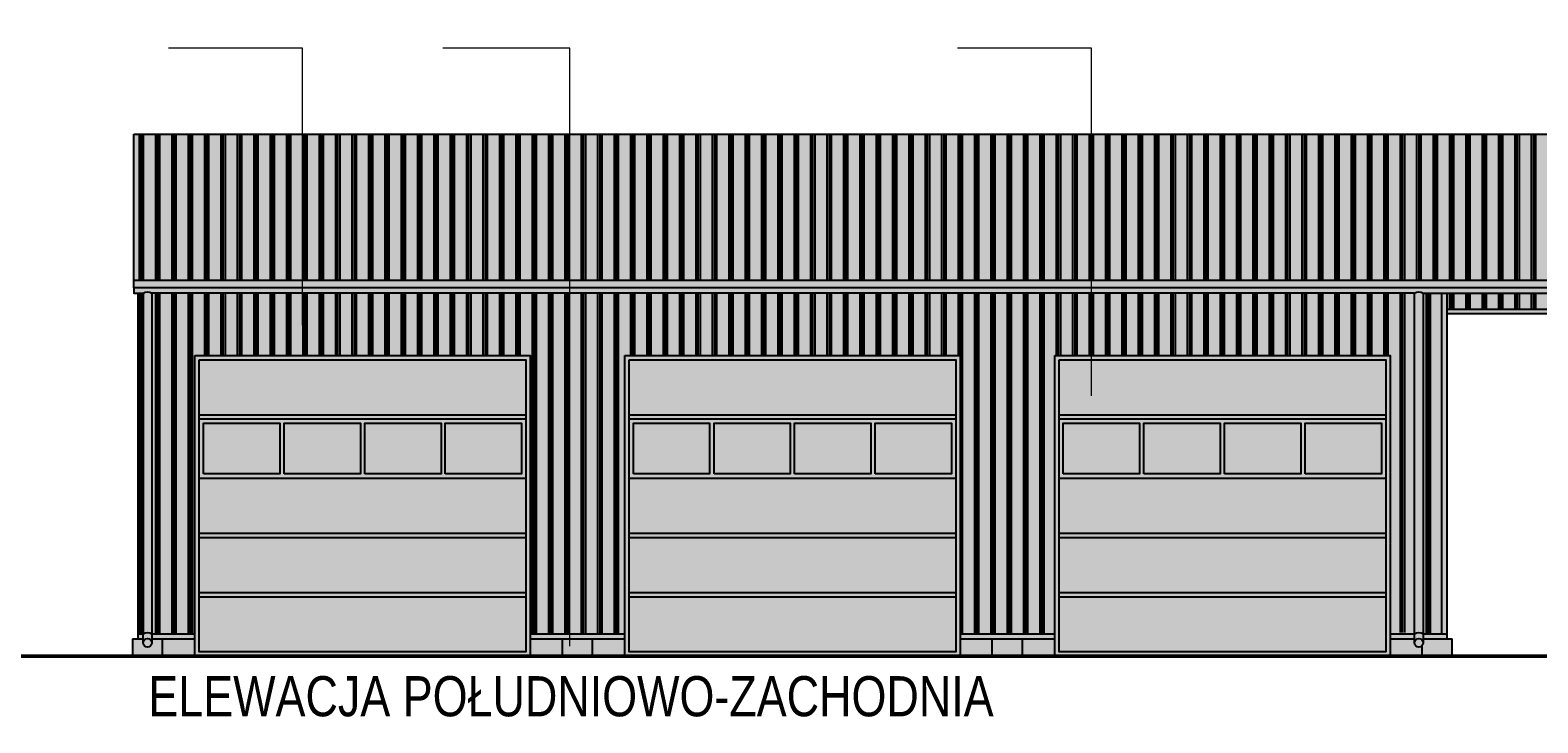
# Model space of a CAD drawing. Header units: centimetres. Extents: x 47725 to 65780, y 1892 to 12037.
# Tile 2 of 156: x 49436 to 51190, y 3041 to 3847. Entities that reach past the tile are written whole.
import ezdxf

# ---------------------------------------------------------------- set-up
doc = ezdxf.new("R2010")
doc.units = ezdxf.units.CM
doc.header["$LTSCALE"] = 0.02
for name, color, linetype in [('A-ELEWACJE', 3, 'Continuous'), ('A-Elewacje_wypełnienia', 7, 'Continuous'), ('A-konstrukcja', 7, 'Continuous'), ('A-OPISY', 70, 'Continuous'), ('CKSCIANY_KRESK', 254, 'Continuous')]:
    doc.layers.add(name, color=color, linetype=linetype)
doc.styles.add('Arial$001', font='arial.ttf', dxfattribs={"height": 1.872})
pattern_1 = [(90, (0, 100), (-19.05, -3e-15), []), (90, (-2.381, 100), (-19.05, -3e-15), []), (90, (-4.762, 100), (-19.05, -3e-15), [])]

# ---------------------------------------------------------------- blocks, each defined once
blk = doc.blocks.new('A$7E8814D32BB3')
at = {"layer": 'A-Elewacje_wypełnienia', "lineweight": -3}
h = blk.add_hatch(color=256, dxfattribs=at)
h.set_gradient(color1=(76, 114, 153), color2=(174, 215, 255), rotation=270, tint=1)
h.paths.add_polyline_path([(10, -138), (10, -79), (98.7, -79), (98.7, -138)])
h = blk.add_hatch(color=256, dxfattribs=at)
h.set_gradient(color1=(76, 114, 153), color2=(174, 215, 255), rotation=270, tint=1)
h.paths.add_polyline_path([(103.8, -138), (103.8, -79), (192.5, -79), (192.5, -138)])
h = blk.add_hatch(color=256, dxfattribs=at)
h.set_gradient(color1=(76, 114, 153), color2=(174, 215, 255), rotation=270, tint=1)
h.paths.add_polyline_path([(197.5, -138), (197.5, -79), (286.2, -79), (286.2, -138)])
h = blk.add_hatch(color=256, dxfattribs=at)
h.set_gradient(color1=(76, 114, 153), color2=(174, 215, 255), rotation=270, tint=1)
h.paths.add_polyline_path([(291.3, -138), (291.3, -79), (380, -79), (380, -138)])
at = {"layer": 'CKSCIANY_KRESK'}
h = blk.add_hatch(color=250, dxfattribs=at)
h.dxf.hatch_style = 1
h.paths.add_polyline_path([(390, -350), (390, 0), (0, 0), (0, -350)])
h.paths.add_polyline_path([(291.3, -138), (291.3, -79), (380, -79), (380, -138)])
h.paths.add_polyline_path([(197.5, -138), (197.5, -79), (286.2, -79), (286.2, -138)])
h.paths.add_polyline_path([(103.8, -138), (103.8, -79), (192.5, -79), (192.5, -138)])
h.paths.add_polyline_path([(10, -138), (10, -79), (98.7, -79), (98.7, -138)])
at = {"layer": 'A-ELEWACJE'}
for points in [[(0, 0), (390, 0), (390, -350), (0, -350)], [(5, -5), (385, -5), (385, -345), (5, -345)], [(10, -138), (10, -79), (98.7, -79), (98.7, -138)], [(103.8, -138), (103.8, -79), (192.5, -79), (192.5, -138)], [(197.5, -138), (197.5, -79), (286.2, -79), (286.2, -138)], [(291.3, -138), (291.3, -79), (380, -79), (380, -138)]]:
    blk.add_lwpolyline(points, close=True, dxfattribs=at)
for points in [[(5, -69), (385, -69)], [(5, -74), (385, -74)], [(5, -74), (385, -74)], [(5, -143), (385, -143)], [(5, -143), (385, -143)], [(5, -207), (385, -207)], [(5, -212), (385, -212)], [(5, -276), (385, -276)], [(5, -281), (385, -281)]]:
    blk.add_lwpolyline(points, dxfattribs=at)
blk = doc.blocks.new('A$7E8814D32C362')
at = {"layer": 'A-Elewacje_wypełnienia', "lineweight": -3}
h = blk.add_hatch(color=256, dxfattribs=at)
h.set_gradient(color1=(76, 114, 153), color2=(174, 215, 255), rotation=270, tint=1)
h.paths.add_polyline_path([(10, -138), (10, -79), (98.7, -79), (98.7, -138)])
h = blk.add_hatch(color=256, dxfattribs=at)
h.set_gradient(color1=(76, 114, 153), color2=(174, 215, 255), rotation=270, tint=1)
h.paths.add_polyline_path([(103.8, -138), (103.8, -79), (192.5, -79), (192.5, -138)])
h = blk.add_hatch(color=256, dxfattribs=at)
h.set_gradient(color1=(76, 114, 153), color2=(174, 215, 255), rotation=270, tint=1)
h.paths.add_polyline_path([(197.5, -138), (197.5, -79), (286.2, -79), (286.2, -138)])
h = blk.add_hatch(color=256, dxfattribs=at)
h.set_gradient(color1=(76, 114, 153), color2=(174, 215, 255), rotation=270, tint=1)
h.paths.add_polyline_path([(291.3, -138), (291.3, -79), (380, -79), (380, -138)])
at = {"layer": 'CKSCIANY_KRESK'}
h = blk.add_hatch(color=250, dxfattribs=at)
h.dxf.hatch_style = 1
h.paths.add_polyline_path([(390, -350), (390, 0), (0, 0), (0, -350)])
h.paths.add_polyline_path([(291.3, -138), (291.3, -79), (380, -79), (380, -138)])
h.paths.add_polyline_path([(197.5, -138), (197.5, -79), (286.2, -79), (286.2, -138)])
h.paths.add_polyline_path([(103.8, -138), (103.8, -79), (192.5, -79), (192.5, -138)])
h.paths.add_polyline_path([(10, -138), (10, -79), (98.7, -79), (98.7, -138)])
at = {"layer": 'A-ELEWACJE'}
for points in [[(0, 0), (390, 0), (390, -350), (0, -350)], [(5, -5), (385, -5), (385, -345), (5, -345)], [(10, -138), (10, -79), (98.7, -79), (98.7, -138)], [(103.8, -138), (103.8, -79), (192.5, -79), (192.5, -138)], [(197.5, -138), (197.5, -79), (286.2, -79), (286.2, -138)], [(291.3, -138), (291.3, -79), (380, -79), (380, -138)]]:
    blk.add_lwpolyline(points, close=True, dxfattribs=at)
for points in [[(5, -69), (385, -69)], [(5, -74), (385, -74)], [(5, -74), (385, -74)], [(5, -143), (385, -143)], [(5, -143), (385, -143)], [(5, -207), (385, -207)], [(5, -212), (385, -212)], [(5, -276), (385, -276)], [(5, -281), (385, -281)]]:
    blk.add_lwpolyline(points, dxfattribs=at)
blk = doc.blocks.new('A$7E87C121A38CF')
blk.add_lwpolyline([(-36.1, 119, -0.352544), (-26.1, 119), (-26.1, -287.9, -1), (-36.1, -287.9)], format="xyb", close=True)
blk.add_lwpolyline([(-36.1, -277.6, -0.3223), (-26.1, -277.6)], format="xyb")
blk.add_circle((-31.1, -287.9), 5)

msp = doc.modelspace()

# ---------------------------------------------------------------- hatches: boundary and pattern name
at = {"layer": 'A-Elewacje_wypełnienia'}
h = msp.add_hatch(dxfattribs=at)
h.set_pattern_fill('GLASS_FLAT', color=256, scale=3, angle=90)
h.set_pattern_definition([(90, (0, 1000), (-19.05, -3e-15), []), (90, (-2.381, 1000), (-19.05, -3e-15), []), (90, (-4.762, 1000), (-19.05, -3e-15), [])])
h.paths.add_polyline_path([(52588.82, 3555.99), (52588.82, 3726.406), (49556.82, 3726.406), (49556.82, 3555.99)])
at = {"layer": 'A-Elewacje_wypełnienia', "true_color": 0x383e42}
h = msp.add_hatch(color=250, dxfattribs=at)
h.dxf.hatch_style = 1
h.paths.add_polyline_path([(52588.82, 3541.126), (52588.82, 3726.406), (49556.82, 3726.406), (49556.82, 3541.126)])
h = msp.add_hatch(color=250, dxfattribs=at)
h.dxf.hatch_style = 1
h.paths.add_polyline_path([(51083.82, 3138.769), (51083.82, 3543.529), (49556.82, 3543.529), (49556.82, 3543.529), (49561.82, 3543.529), (49561.82, 3138.769), (49567.82, 3138.769), (49567.82, 3134.269, 1), (49577.82, 3134.269), (49577.82, 3138.769), (49627.929, 3138.769), (49627.929, 3468.769), (50017.929, 3468.769), (50017.929, 3138.769), (50127.929, 3138.769), (50127.929, 3468.769), (50517.929, 3468.769), (50517.929, 3138.769), (50627.929, 3138.769), (50627.929, 3468.769), (51017.929, 3468.769), (51017.929, 3138.769), (51046.375, 3138.769), (51046.375, 3134.269, 1), (51056.375, 3134.269), (51056.375, 3138.769)])
at = {"layer": 'A-Elewacje_wypełnienia'}
h = msp.add_hatch(dxfattribs=at)
h.set_pattern_fill('GLASS_FLAT', color=256, scale=3, angle=90)
h.set_pattern_definition(pattern_1)
h.paths.add_polyline_path([(51046.625, 3146.16), (51046.125, 3541.122), (49556.82, 3541.122), (49556.82, 3543.529), (49561.82, 3543.529), (49561.82, 3144.769), (49627.929, 3144.769), (49627.929, 3468.769), (50017.929, 3468.769), (50017.929, 3144.769), (50127.929, 3144.769), (50127.929, 3468.769), (50517.929, 3468.769), (50517.929, 3144.769), (50627.929, 3144.769), (50627.929, 3468.769), (51017.929, 3468.769), (51018.429, 3146.16)])
at = {"layer": 'A-Elewacje_wypełnienia', "true_color": 0x383e42}
h = msp.add_hatch(color=250, dxfattribs=at)
h.dxf.hatch_style = 1
h.paths.add_polyline_path([(52583.82, 3543.529), (51083.82, 3543.529), (51083.82, 3517.625), (52583.82, 3517.625)])
at = {"layer": 'A-Elewacje_wypełnienia'}
h = msp.add_hatch(dxfattribs=at)
h.set_pattern_fill('GLASS_FLAT', color=256, scale=3, angle=90)
h.set_pattern_definition([(90, (-26.945, 100), (-19.05, -3e-15), []), (90, (-29.327, 100), (-19.05, -3e-15), []), (90, (-31.708, 100), (-19.05, -3e-15), [])])
h.paths.add_polyline_path([(51077.82, 3541.126), (51056.875, 3541.126), (51056.625, 3144.769), (51077.57, 3144.769)])
h = msp.add_hatch(dxfattribs=at)
h.set_pattern_fill('GLASS_FLAT', color=256, scale=3, angle=90)
h.set_pattern_definition(pattern_1)
h.paths.add_polyline_path([(52567.82, 3541.126), (51083.82, 3541.126), (51083.82, 3523.625), (52567.82, 3523.625)])
at = {"layer": 'A-Elewacje_wypełnienia', "true_color": 0x383e42}
h = msp.add_hatch(color=250, dxfattribs=at)
h.dxf.hatch_style = 1
h.paths.add_polyline_path([(50017.929, 3118.769), (50017.929, 3468.769), (49627.929, 3468.769), (49627.929, 3118.769)])
h.paths.add_polyline_path([(49919.179, 3330.769), (49919.179, 3389.769), (50007.929, 3389.769), (50007.929, 3330.769)])
h.paths.add_polyline_path([(49825.429, 3330.769), (49825.429, 3389.769), (49914.179, 3389.769), (49914.179, 3330.769)])
h.paths.add_polyline_path([(49731.679, 3330.769), (49731.679, 3389.769), (49820.429, 3389.769), (49820.429, 3330.769)])
h.paths.add_polyline_path([(49637.929, 3330.769), (49637.929, 3389.769), (49726.679, 3389.769), (49726.679, 3330.769)])
at = {"layer": 'A-Elewacje_wypełnienia', "lineweight": -3}
h = msp.add_hatch(color=256, dxfattribs=at)
h.set_gradient(color1=(76, 114, 153), color2=(174, 215, 255), rotation=270, tint=1)
h.paths.add_polyline_path([(49637.929, 3330.769), (49637.929, 3389.769), (49726.679, 3389.769), (49726.679, 3330.769)])
h = msp.add_hatch(color=256, dxfattribs=at)
h.set_gradient(color1=(76, 114, 153), color2=(174, 215, 255), rotation=270, tint=1)
h.paths.add_polyline_path([(49731.679, 3330.769), (49731.679, 3389.769), (49820.429, 3389.769), (49820.429, 3330.769)])
h = msp.add_hatch(color=256, dxfattribs=at)
h.set_gradient(color1=(76, 114, 153), color2=(174, 215, 255), rotation=270, tint=1)
h.paths.add_polyline_path([(49825.429, 3330.769), (49825.429, 3389.769), (49914.179, 3389.769), (49914.179, 3330.769)])
h = msp.add_hatch(color=256, dxfattribs=at)
h.set_gradient(color1=(76, 114, 153), color2=(174, 215, 255), rotation=270, tint=1)
h.paths.add_polyline_path([(49919.179, 3330.769), (49919.179, 3389.769), (50007.929, 3389.769), (50007.929, 3330.769)])
at = {"layer": 'A-Elewacje_wypełnienia', "true_color": 0x383e42, "transparency": 33554636}
h = msp.add_hatch(color=250, dxfattribs=at)
h.dxf.hatch_style = 1
h.paths.add_polyline_path([(49555.32, 3118.769), (49627.929, 3118.769), (49627.929, 3138.769), (49577.82, 3138.769), (49577.82, 3134.269, -1), (49567.82, 3134.269), (49567.82, 3138.769), (49555.32, 3138.769)])
h.paths.add_polyline_path([(50017.929, 3118.769), (50127.929, 3118.769), (50127.929, 3138.769), (50017.929, 3138.769)])
h.paths.add_polyline_path([(50517.929, 3118.769), (50627.929, 3118.769), (50627.929, 3138.769), (50517.929, 3138.769)])
h.paths.add_polyline_path([(51090.32, 3118.769), (51090.32, 3138.769), (51056.375, 3138.769), (51056.375, 3134.269, -1), (51046.375, 3134.269), (51046.375, 3138.769), (51017.929, 3138.769), (51017.929, 3118.769)])
at = {"layer": 'A-Elewacje_wypełnienia', "transparency": 33554661}
h = msp.add_hatch(dxfattribs=at)
h.set_pattern_fill('AR-SAND', color=256, scale=0.25, style=0)
h.set_pattern_definition([(37.5, (0, 100), (-0.4000078, 12.235331), [0, -9.652, 0, -10.795, 0, -10.31875]), (7.5, (0, 100), (11.238082, 17.9206275), [0, -5.207, 0, -8.6995, 0, -3.33375]), (327.5, (-7.81, 100), (19.7748093, 0.0359296), [0, -3.175, 0, -11.43, 0, -14.9225]), (317.5, (-7.81, 100), (19.0889113, 5.573233), [0, -1.5875, 0, -7.493, 0, -8.5725])])
h.paths.add_polyline_path([(49561.82, 3118.769), (49627.929, 3118.769), (49627.929, 3138.769), (49577.82, 3138.769), (49577.82, 3134.269, -1), (49567.82, 3134.269), (49567.82, 3138.769), (49561.82, 3138.769)])
h.paths.add_polyline_path([(50017.929, 3118.769), (50127.929, 3118.769), (50127.929, 3138.769), (50017.929, 3138.769)])
h.paths.add_polyline_path([(50517.929, 3118.769), (50627.929, 3118.769), (50627.929, 3138.769), (50517.929, 3138.769)])
h.paths.add_polyline_path([(51090.32, 3118.769), (51090.32, 3138.769), (51056.375, 3138.769), (51056.375, 3134.269, -1), (51046.375, 3134.269), (51046.375, 3138.769), (51017.929, 3138.769), (51017.929, 3118.769)])

# ---------------------------------------------------------------- linework, layer by layer
at = {"layer": 'A-ELEWACJE'}
for p, q in [((52588.82, 3555.99), (49556.82, 3555.99)), ((49561.82, 3138.769), (49561.821, 3541.124)), ((51077.82, 3541.126), (51077.82, 3144.769)), ((51083.82, 3541.126), (51083.82, 3138.769)), ((51083.82, 3522.625), (52567.82, 3522.625)), ((51083.82, 3517.625), (52567.82, 3517.625)), ((49555.32, 3138.769), (49555.32, 3118.769)), ((49590.32, 3118.769), (49590.32, 3138.769)), ((50055.32, 3118.769), (50055.32, 3138.769)), ((50090.32, 3118.769), (50090.32, 3138.769)), ((50555.32, 3118.769), (50555.32, 3138.769)), ((50590.32, 3118.769), (50590.32, 3138.769)), ((51090.32, 3118.769), (51090.32, 3138.769)), ((51055.32, 3118.769), (51055.32, 3131.198)), ((51083.82, 3118.769), (49561.82, 3118.769))]:
    msp.add_line(p, q, dxfattribs=at)
at = {"layer": 'A-ELEWACJE', "color": 1, "lineweight": 50}
msp.add_line((49300.617, 3118.769), (52633.82, 3118.769), dxfattribs=at)
at = {"layer": 'A-ELEWACJE'}
for points in [[(49556.82, 3726.406), (52588.82, 3726.406), (52588.82, 3547.376), (49556.82, 3547.376)], [(49627.929, 3468.769), (50017.929, 3468.769), (50017.929, 3118.769), (49627.929, 3118.769)], [(49632.929, 3463.769), (50012.929, 3463.769), (50012.929, 3123.769), (49632.929, 3123.769)], [(49637.929, 3330.769), (49637.929, 3389.769), (49726.679, 3389.769), (49726.679, 3330.769)], [(49731.679, 3330.769), (49731.679, 3389.769), (49820.429, 3389.769), (49820.429, 3330.769)], [(49825.429, 3330.769), (49825.429, 3389.769), (49914.179, 3389.769), (49914.179, 3330.769)], [(49919.179, 3330.769), (49919.179, 3389.769), (50007.929, 3389.769), (50007.929, 3330.769)]]:
    msp.add_lwpolyline(points, close=True, dxfattribs=at)
for points in [[(49556.82, 3547.376), (49556.82, 3541.122), (49567.82, 3541.126)], [(51045.875, 3541.122), (49577.82, 3541.122)], [(51056.875, 3541.126), (52567.82, 3541.126)], [(49632.929, 3399.769), (50012.929, 3399.769)], [(49632.929, 3394.769), (50012.929, 3394.769)], [(49632.929, 3394.769), (50012.929, 3394.769)], [(49632.929, 3325.769), (50012.929, 3325.769)], [(49632.929, 3325.769), (50012.929, 3325.769)], [(49632.929, 3261.769), (50012.929, 3261.769)], [(49632.929, 3256.769), (50012.929, 3256.769)], [(49632.929, 3192.769), (50012.929, 3192.769)], [(49632.929, 3187.769), (50012.929, 3187.769)], [(49555.32, 3138.769), (49567.82, 3138.769)], [(49561.82, 3144.769), (49567.82, 3144.769)], [(49577.82, 3144.769), (49627.929, 3144.769)], [(49577.82, 3138.769), (49627.929, 3138.769)], [(50017.929, 3144.769), (50127.929, 3144.769)], [(50017.929, 3138.769), (50127.929, 3138.769)], [(50517.929, 3144.769), (50627.929, 3144.769)], [(50517.929, 3138.769), (50627.929, 3138.769)], [(51017.929, 3144.769), (51046.375, 3144.769)], [(51017.929, 3138.769), (51046.375, 3138.769)], [(51056.375, 3144.769), (51083.82, 3144.769)], [(51056.375, 3138.769), (51090.32, 3138.769)]]:
    msp.add_lwpolyline(points, dxfattribs=at)
at = {"layer": 'A-konstrukcja'}
for points in [[(50127.929, 3468.769), (50517.929, 3468.769), (50517.929, 3118.769), (50127.929, 3118.769)], [(50627.929, 3468.769), (51017.929, 3468.769), (51017.929, 3118.769), (50627.929, 3118.769)]]:
    msp.add_lwpolyline(points, close=True, dxfattribs=at)
at = {"layer": 'A-OPISY', "lineweight": 0}
for points in [[(49753.066, 3504.122), (49753.066, 3826.406), (49597.089, 3826.406)], [(50063.919, 3130.3), (50063.919, 3826.406), (49916.497, 3826.406)], [(50670.603, 3421.87), (50670.603, 3826.406), (50514.797, 3826.406)]]:
    msp.add_lwpolyline(points, dxfattribs=at)

# ---------------------------------------------------------------- block references
at = {"layer": 'A-ELEWACJE'}
for p in [(49603.927, 3422.15), (51082.482, 3422.15)]:
    msp.add_blockref('A$7E87C121A38CF', p, dxfattribs=at)
at = {"layer": 'A-konstrukcja'}
for name, p in [('A$7E8814D32BB3', (50127.929, 3468.769)), ('A$7E8814D32C362', (50627.929, 3468.769))]:
    msp.add_blockref(name, p, dxfattribs=at)

# ---------------------------------------------------------------- texts
at = {"layer": 'A-OPISY', "style": 'Arial$001', "width": 0.8}
msp.add_text('ELEWACJA POŁUDNIOWO-ZACHODNIA', height=46.70802, dxfattribs=at).set_placement((49573.821, 3048.769))

doc.saveas('drawing.dxf')
